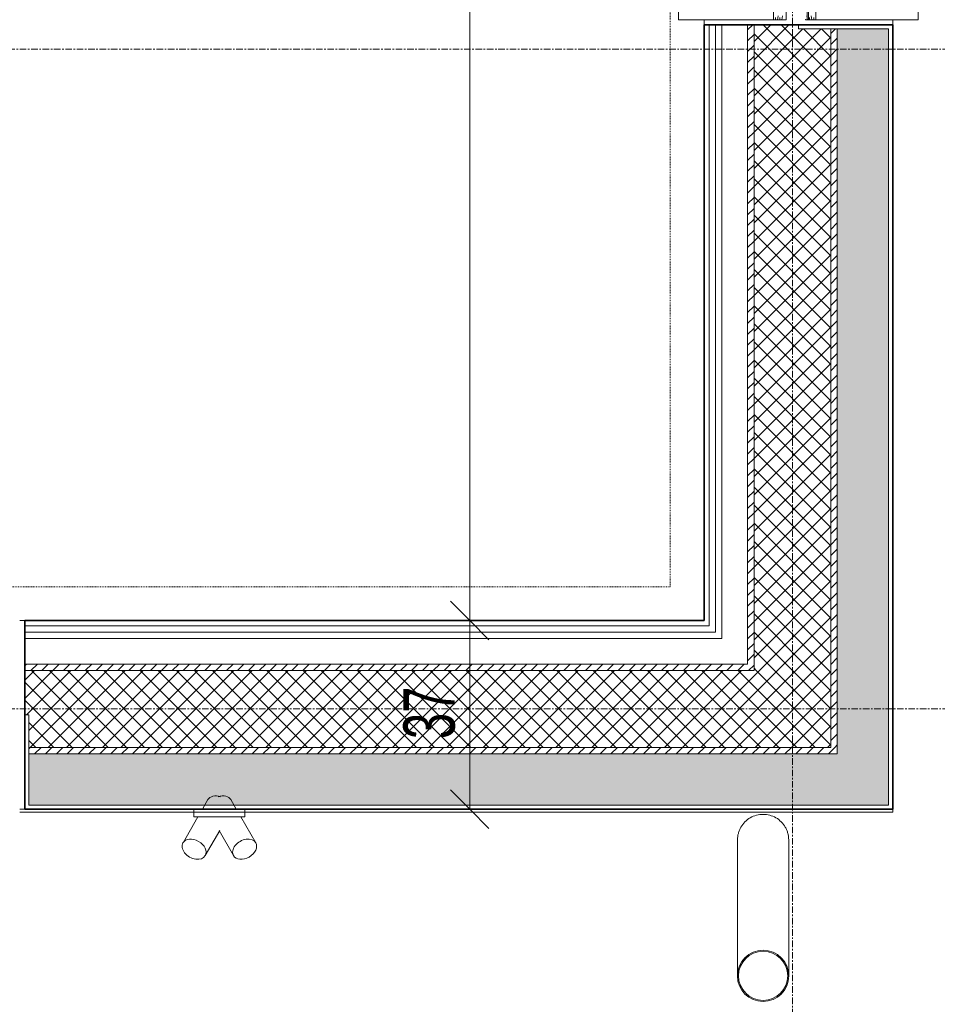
# Model space of a CAD drawing. Header units: centimetres. Extents: x 376 to 6517, y 1901 to 66534.
# Tile 76 of 115: x 2770 to 2949, y 65470 to 65662. Entities that reach past the tile are written whole.
import ezdxf

# ---------------------------------------------------------------- set-up
doc = ezdxf.new("R2010")
doc.units = ezdxf.units.CM
doc.linetypes.add('__FK_przerywana', pattern=[0.32004, 0.16002, -0.16002])
doc.linetypes.add('Linia siatki', pattern=[2.2225, 1.27, -0.3175, 0.3175, -0.3175])
for name, color, linetype, lineweight in [('A-ANNO-DIMS', 7, 'Continuous', 5), ('A-ANNO-DIMS-50', 7, 'Continuous', 5), ('A-DETL-GENF', 7, 'Continuous', 5), ('A-DETL-MBND', 7, 'Continuous', 5), ('A-FLOR', 7, 'Continuous', 5), ('A-GENM', 7, 'Continuous', 5), ('A-GLAZ', 7, 'Continuous', 5), ('A-WALL', 7, 'Continuous', 35), ('A-WALL-PATT', 7, 'Continuous', 35), ('P-PIPE', 7, 'Continuous', 5), ('S-GRID', 7, 'Continuous', 5)]:
    doc.layers.add(name, color=color, linetype=linetype, lineweight=lineweight)
doc.styles.add('Arial Narrow_1', font='ARIALN.TTF', dxfattribs={"width": 0.8, "height": 10})
doc.dimstyles.new('standard_wielkość_otworów', dxfattribs={"dimscale": 30.48, "dimtxt": 10.23431, "dimasz": 0.246063, "dimexe": 0.164042, "dimexo": 0.0625, "dimgap": 0, "dimtad": 1, "dimdec": 1, "dimrnd": 0.5, "dimdsep": 46, "dimtxsty": 'Arial Narrow_1', "dimblk1": 'OBLIQUE', "dimblk2": 'OBLIQUE', "dimsah": 1, "dimcen": 0.09, "dimazin": 0, "dimtfac": 1, "dimtdec": 4, "dimtix": 1, "dimtmove": 0, "dimatfit": 3, "dimfxl": 0.164042, "dimfxlon": 1, "dimtvp": 1, "dimtolj": 1, "dimtzin": 0, "dimarcsym": 2})
pattern_1 = [(0, (-61328.2136, 83.225), (2.381, 1.375), [1.587, -3.175]), (120, (-61328.2136, 83.225), (-2.38128493, 1.374506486), [1.587, -3.175]), (60, (-61328.2136, 83.225), (-0.00028493, 2.749506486), [0, -3.175, 1.587, 0])]
pattern_2 = [(45, (-61328.2136, 83.225), (-1.060660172, 1.060660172), [])]
pattern_3 = [(45, (-61328.2136, 83.225), (-1.76776695, 1.76776695), []), (135, (-61328.2136, 83.225), (-1.76776695, -1.76776695), [])]

# ---------------------------------------------------------------- blocks, each defined once
blk = doc.blocks.new('Uchwyt na flagę - Typ 1-9009511-__-00_00 Przyziemie PB')
at = {"layer": 'A-GENM', "color": 253, "true_color": 0xaaaaaa}
for p, q in [((10.26, -16.53), (9.19, -18.4)), ((15.81, -18.4), (14.74, -16.53)), ((7.5, -18.4), (7.5, -19.9)), ((8, -18.4), (7.5, -18.4)), ((8, -18.4), (17, -18.4)), ((17.5, -18.4), (17, -18.4)), ((17.5, -19.9), (17.5, -18.4)), ((8.32, -19.9), (5.41, -24.95)), ((7.5, -19.9), (8, -19.9)), ((17, -19.9), (8, -19.9)), ((19.59, -24.95), (16.68, -19.9)), ((17, -19.9), (17.5, -19.9)), ((9.74, -27.45), (12.56, -22.56)), ((12.45, -22.57), (15.26, -27.45))]:
    blk.add_line(p, q, dxfattribs=at)
for centre, major_axis, start_param, end_param in [((12.43, -17.78), (-2.17, 1.25), 4.974188, 6.283185), ((12.57, -17.78), (2.17, 1.25), 0, 1.308997), ((7.57, -26.2), (-2.17, 1.25), 0, 3.141593), ((7.57, -26.2), (-2.17, 1.25), 3.141593, 6.283185), ((17.43, -26.2), (2.17, 1.25), 0, 3.141593), ((17.43, -26.2), (2.17, 1.25), 3.141593, 6.283185)]:
    blk.add_ellipse(centre, major_axis=major_axis, ratio=0.707107, start_param=start_param, end_param=end_param, dxfattribs=at)
blk = doc.blocks.new('Windows_S9000-Double-Vent-Window-with-Sashbars - O3 Windows_S9000-Double-Vent-Window-with-Sashbars 2-9090604-__-00_00 Przyziemie PB')
at = {"layer": 'A-DETL-GENF'}
for p, q in [((69, 3.4), (61.43, 3.4)), ((69, 2.62), (68.26, 2.49)), ((68.6, 3), (69, 3)), ((68.6, 2.15), (69, 2.15)), ((69, 3), (69, 3.4)), ((69, 2.15), (69, 2.62)), ((69, 1.77), (68.26, 1.64)), ((69, 1.41), (69, 1.77)), ((68.26, -3.09), (69, -3.22)), ((69, -3.6), (68.6, -3.6)), ((69, -3.22), (69, -2.86)), ((69, -4.07), (69, -3.6)), ((63.3, -4.85), (69, -4.85)), ((68.26, -3.94), (69, -4.07)), ((69, -4.45), (68.6, -4.45)), ((69, -4.85), (69, -4.45))]:
    blk.add_line(p, q, dxfattribs=at)
for centre, start, end in [((68.95, 1.41), 280, 0), ((68.95, -2.86), 360, 80)]:
    blk.add_arc(centre, 0.05, start, end, dxfattribs=at)
at = {"layer": 'A-GLAZ'}
for p, q in [((-69, 23.35), (69, 23.35)), ((69, 23.35), (69, 1.95)), ((69, 1.95), (-69, 1.95)), ((69, 1.95), (69, 1.75)), ((-69, 1.75), (69, 1.75)), ((69, -2.4), (-69, -2.4)), ((69, -23.4), (69, -2.4)), ((-69, -23.4), (69, -23.4))]:
    blk.add_line(p, q, dxfattribs=at)
blk = doc.blocks.new('ARu Rura spustowa okrągła ___FK_04_0 - Na ziemię _φ10_-9218120-__-00_00 Przyziemie PB')
at = {"layer": 'P-PIPE'}
for p, q in [((7.5, 50.91), (7.5, 24.4)), ((17.5, 24.4), (17.5, 50.91))]:
    blk.add_line(p, q, dxfattribs=at)
for radius, start, end in [(5, 90, 270), (4.8, 90, 270), (5, 270, 90), (4.8, 270, 90)]:
    blk.add_arc((12.5, 50.91), radius, start, end, dxfattribs=at)
for points, knots in [([(7.5, 24.4), (7.5, 24.18), (7.53, 23.75), (7.66, 23.1), (7.87, 22.48), (8.25, 21.7), (8.92, 20.82), (9.97, 20.02), (11.19, 19.51), (12.06, 19.4), (12.5, 19.4)], [0.5, 0.5, 0.5, 0.5, 0.5416667, 0.5833333, 0.625, 0.6666667, 0.75, 0.8333333, 0.9166667, 1, 1, 1, 1]), ([(12.5, 19.4), (12.94, 19.4), (13.81, 19.51), (15.03, 20.02), (16.08, 20.82), (16.75, 21.7), (17.13, 22.48), (17.34, 23.1), (17.47, 23.75), (17.5, 24.18), (17.5, 24.4)], [0, 0, 0, 0, 0.0833333, 0.1666667, 0.25, 0.3333333, 0.375, 0.4166667, 0.4583333, 0.5, 0.5, 0.5, 0.5])]:
    blk.add_open_spline(points, degree=3, knots=knots, dxfattribs=at)
blk = doc.blocks.new('DIMBLOCK56-__-00_00 Przyziemie PB')
at = {"layer": 'A-ANNO-DIMS-50', "color": 250, "true_color": 0x303030}
for p, q in [((2857.98, 65544.86), (2854.23, 65548.61)), ((2857.98, 65544.86), (2852.98, 65544.86)), ((2857.98, 65508.06), (2857.98, 65544.86)), ((2857.98, 65544.86), (2861.73, 65541.11)), ((2857.98, 65544.86), (2862.98, 65544.86)), ((2857.98, 65508.06), (2854.23, 65511.81)), ((2857.98, 65508.06), (2852.98, 65508.06)), ((2857.98, 65508.06), (2861.73, 65504.31)), ((2857.98, 65508.06), (2862.98, 65508.06))]:
    blk.add_line(p, q, dxfattribs=at)
at = {"layer": 'A-ANNO-DIMS-50', "color": 0, "insert": (2845.05, 65521.75), "char_height": 10, "width": 11.3065, "attachment_point": 1, "rotation": 90, "line_spacing_factor": 0.974696, "style": 'Arial Narrow_1'}
blk.add_mtext('37', dxfattribs=at)
blk = doc.blocks.new('_Oblique')
at = {"color": 0, "linetype": 'ByBlock', "lineweight": -2}
blk.add_line((-0.5, -0.5), (0.5, 0.5), dxfattribs=at)
blk = doc.blocks.new('DIMBLOCK57-__-00_00 Przyziemie PB')
at = {"layer": 'A-ANNO-DIMS-50', "color": 250, "true_color": 0x303030}
for p, q in [((2857.98, 66295.26), (2854.23, 66299.01)), ((2857.98, 66295.26), (2852.98, 66295.26)), ((2857.98, 65544.86), (2857.98, 66295.26)), ((2857.98, 66295.26), (2861.73, 66291.51)), ((2857.98, 66295.26), (2862.98, 66295.26)), ((2857.98, 65544.86), (2854.23, 65548.61)), ((2857.98, 65544.86), (2852.98, 65544.86)), ((2857.98, 65544.86), (2861.73, 65541.11)), ((2857.98, 65544.86), (2862.98, 65544.86))]:
    blk.add_line(p, q, dxfattribs=at)
at = {"layer": 'A-ANNO-DIMS-50', "color": 0, "insert": (2845.05, 65909.42), "char_height": 10, "width": 25.537, "attachment_point": 1, "rotation": 90, "line_spacing_factor": 0.974696, "style": 'Arial Narrow_1'}
blk.add_mtext('750.5', dxfattribs=at)

msp = doc.modelspace()

# ---------------------------------------------------------------- hatches: boundary and pattern name
at = {"layer": 'A-WALL-PATT', "lineweight": 5, "true_color": 0x808080}
h = msp.add_hatch(dxfattribs=at)
h.set_pattern_fill('FP_7', color=8, style=0, pattern_type=2)
h.set_pattern_definition(pattern_1)
h.paths.add_polyline_path([(2929.7, 65518.86), (2939.7, 65518.86), (2939.7, 65660.26), (2929.7, 65660.26), (2929.7, 65520.11)])
h.paths.add_polyline_path([(2929.7, 65801.86), (2939.7, 65801.86), (2939.7, 66038.26), (2929.7, 66038.26), (2929.7, 65842.56)])
h.paths.add_polyline_path([(2929.7, 66179.86), (2939.7, 66179.86), (2939.7, 66321.26), (2929.7, 66321.26), (2929.7, 66200.11)])
h = msp.add_hatch(dxfattribs=at)
h.set_pattern_fill('FP_8', color=8, style=0, pattern_type=2)
h.set_pattern_definition(pattern_2)
h.paths.add_polyline_path([(2928.45, 65520.11), (2929.7, 65520.12), (2929.7, 65660.26), (2928.45, 65660.26), (2928.45, 65522.6)])
h.paths.add_polyline_path([(2928.45, 65801.86), (2929.7, 65801.86), (2929.7, 66038.26), (2928.45, 66038.26), (2928.45, 65842.56)])
h.paths.add_polyline_path([(2929.7, 66179.86), (2929.7, 66320.01), (2928.45, 66320.01), (2928.45, 66179.86)])
h = msp.add_hatch(dxfattribs=at)
h.set_pattern_fill('FP_8', color=8, style=0, pattern_type=2)
h.set_pattern_definition(pattern_2)
h.paths.add_polyline_path([(2912.2, 65536.36), (2913.45, 65536.37), (2913.45, 65661.06), (2912.2, 65661.06), (2912.2, 65537.91)])
h.paths.add_polyline_path([(2913.45, 65801.06), (2913.45, 66039.06), (2912.2, 66039.06), (2912.2, 65801.06)])
h.paths.add_polyline_path([(2912.2, 66179.06), (2913.45, 66179.06), (2913.45, 66303.76), (2912.2, 66303.76), (2912.2, 66200.11)])
at = {"layer": 'A-WALL-PATT', "lineweight": 5, "true_color": 0x787878}
h = msp.add_hatch(dxfattribs=at)
h.set_pattern_fill('FP_9', color=8, style=0, pattern_type=2)
h.set_pattern_definition(pattern_3)
h.paths.add_polyline_path([(2918.41, 65535.11), (2928.45, 65535.11), (2928.45, 65660.26), (2922.1, 65660.26), (2922.1, 65661.06), (2913.45, 65661.06), (2913.45, 65535.11)])
h.paths.add_polyline_path([(2913.45, 65801.06), (2922.1, 65801.06), (2922.1, 65801.86), (2928.45, 65801.86), (2928.45, 66038.26), (2922.1, 66038.26), (2922.08, 66039.06), (2913.45, 66039.06), (2913.45, 65842.56)])
h.paths.add_polyline_path([(2922.1, 66179.06), (2922.1, 66179.86), (2928.45, 66179.86), (2928.45, 66305.01), (2913.45, 66305.01), (2913.45, 66179.06), (2922.05, 66179.06)])
at = {"layer": 'A-WALL-PATT', "lineweight": 5, "true_color": 0x808080}
h = msp.add_hatch(dxfattribs=at)
h.set_pattern_fill('FP_8', color=8, style=0, pattern_type=2)
h.set_pattern_definition(pattern_2)
h.paths.add_polyline_path([(2471.9, 65535.11), (2631.2, 65535.11), (2631.2, 65536.36), (2471.9, 65536.36), (2471.9, 65536.09)])
h.paths.add_polyline_path([(2913.45, 65535.11), (2913.45, 65536.36), (2771.2, 65536.36), (2771.2, 65535.11), (2885.24, 65535.11)])
at = {"layer": 'A-WALL-PATT', "lineweight": 5, "true_color": 0x787878}
h = msp.add_hatch(dxfattribs=at)
h.set_pattern_fill('FP_9', color=8, style=0, pattern_type=2)
h.set_pattern_definition(pattern_3)
h.paths.add_polyline_path([(2928.45, 65520.11), (2928.45, 65535.11), (2771.2, 65535.11), (2771.2, 65526.46), (2772, 65526.46), (2772, 65520.11), (2885.24, 65520.11)])
h.paths.add_polyline_path([(2457.78, 65520.11), (2630.4, 65520.11), (2630.4, 65526.46), (2631.2, 65526.46), (2631.2, 65535.11), (2456.9, 65535.11), (2456.9, 65520.11)])
at = {"layer": 'A-WALL-PATT', "lineweight": 5, "true_color": 0x808080}
h = msp.add_hatch(dxfattribs=at)
h.set_pattern_fill('FP_7', color=8, style=0, pattern_type=2)
h.set_pattern_definition(pattern_1)
h.paths.add_polyline_path([(2932.73, 65508.86), (2939.7, 65508.86), (2939.7, 65518.86), (2772, 65518.86), (2772, 65508.86), (2920.86, 65508.86)])
h.paths.add_polyline_path([(2446.85, 65508.86), (2630.4, 65508.86), (2630.4, 65518.86), (2445.65, 65518.86), (2445.65, 65508.86)])
h = msp.add_hatch(dxfattribs=at)
h.set_pattern_fill('FP_8', color=8, style=0, pattern_type=2)
h.set_pattern_definition(pattern_2)
h.paths.add_polyline_path([(2885.24, 65518.86), (2929.7, 65518.86), (2929.7, 65520.11), (2772, 65520.11), (2772, 65518.86), (2837.74, 65518.86)])
h.paths.add_polyline_path([(2455.65, 65518.86), (2630.4, 65518.86), (2630.4, 65520.11), (2455.65, 65520.11)])

# ---------------------------------------------------------------- linework, layer by layer
at = {"layer": 'A-DETL-MBND', "linetype": '__FK_przerywana'}
for p, q in [((2897.1, 66284.26), (2897.1, 65551.46)), ((2897.1, 65551.46), (2488.25, 65551.46))]:
    msp.add_line(p, q, dxfattribs=at)
at = {"layer": 'A-FLOR'}
for p, q in [((2940.5, 65507.51), (2770.2, 65507.51)), ((2940.5, 65508.06), (2940.5, 65507.51))]:
    msp.add_line(p, q, dxfattribs=at)
at = {"layer": 'A-WALL', "lineweight": 5}
for p, q in [((2903.7, 65661.06), (2903.7, 65662.06)), ((2904.7, 65543.86), (2904.7, 65661.06)), ((2905.95, 65542.61), (2905.95, 65661.06)), ((2907.2, 65541.36), (2907.2, 65661.06)), ((2912.2, 65536.36), (2912.2, 65661.06)), ((2913.45, 65535.11), (2913.45, 65661.06)), ((2922.1, 65661.06), (2922.1, 65660.26)), ((2940.5, 65662.06), (2940.5, 65661.06)), ((2939.7, 65660.26), (2922.1, 65660.26)), ((2928.45, 65520.11), (2928.45, 65660.26)), ((2929.7, 65518.86), (2929.7, 65660.26)), ((2939.7, 65508.86), (2939.7, 65660.26)), ((2770.2, 65544.86), (2771.2, 65544.86)), ((2771.2, 65543.86), (2904.7, 65543.86)), ((2771.2, 65542.61), (2905.95, 65542.61)), ((2771.2, 65541.36), (2907.2, 65541.36)), ((2771.2, 65536.36), (2912.2, 65536.36)), ((2771.2, 65535.11), (2913.45, 65535.11)), ((2772, 65526.46), (2771.2, 65526.46)), ((2772, 65526.46), (2772, 65508.86)), ((2772, 65520.11), (2928.45, 65520.11)), ((2772, 65518.86), (2929.7, 65518.86)), ((2772, 65508.86), (2939.7, 65508.86)), ((2771.2, 65508.06), (2770.2, 65508.06))]:
    msp.add_line(p, q, dxfattribs=at)
at = {"layer": 'A-WALL'}
for p, q in [((2903.7, 65661.06), (2903.7, 65544.86)), ((2940.5, 65661.06), (2903.7, 65661.06)), ((2940.5, 65508.06), (2940.5, 65661.06)), ((2903.7, 65544.86), (2771.2, 65544.86)), ((2771.2, 65544.86), (2771.2, 65508.06)), ((2771.2, 65508.06), (2940.5, 65508.06))]:
    msp.add_line(p, q, dxfattribs=at)
at = {"layer": 'S-GRID', "color": 9, "linetype": 'Linia siatki', "true_color": 0xc0c0c0}
for p, q in [((2920.95, 66462.55), (2920.95, 65348.91)), ((1647.86, 65656.29), (3077.65, 65656.29)), ((1647.86, 65527.61), (3077.65, 65527.61))]:
    msp.add_line(p, q, dxfattribs=at)

# ---------------------------------------------------------------- block references
at = {"layer": 'A-GENM', "color": 253, "true_color": 0xaaaaaa}
msp.add_blockref('Uchwyt na flagę - Typ 1-9009511-__-00_00 Przyziemie PB', (2796.65, 65526.46), dxfattribs=at)
at = {"layer": 'A-GLAZ', "rotation": 270}
msp.add_blockref('Windows_S9000-Double-Vent-Window-with-Sashbars - O3 Windows_S9000-Double-Vent-Window-with-Sashbars 2-9090604-__-00_00 Przyziemie PB', (2922.1, 65731.06), dxfattribs=at)
at = {"layer": 'P-PIPE', "rotation": 180}
msp.add_blockref('ARu Rura spustowa okrągła ___FK_04_0 - Na ziemię _φ10_-9218120-__-00_00 Przyziemie PB', (2927.72, 65526.46), dxfattribs=at)

# ---------------------------------------------------------------- dimensions: what is measured, and where the dimension line sits
at = {"layer": 'A-ANNO-DIMS', "color": 250, "true_color": 0x303030}
for base, p1, p2, override, picture, middle in [((2857.98, 66295.26), (2852.98, 65544.86), (2852.98, 66295.26), {"dimpost": '<>', "dimfxl": 750.4}, 'DIMBLOCK57-__-00_00 Przyziemie PB', (2852.87, 65920.06)), ((2857.98, 65544.86), (2852.98, 65508.06), (2852.98, 65544.86), {"dimpost": '<>', "dimfxl": 36.8}, 'DIMBLOCK56-__-00_00 Przyziemie PB', (2852.87, 65526.46))]:
    dim = msp.add_linear_dim(base=base, p1=p1, p2=p2, angle=90, dimstyle='standard_wielkość_otworów', override=override, dxfattribs=at)
    dim.commit()
    dim.dimension.update_dxf_attribs({"geometry": picture, "text_midpoint": middle})

doc.saveas('drawing.dxf')
